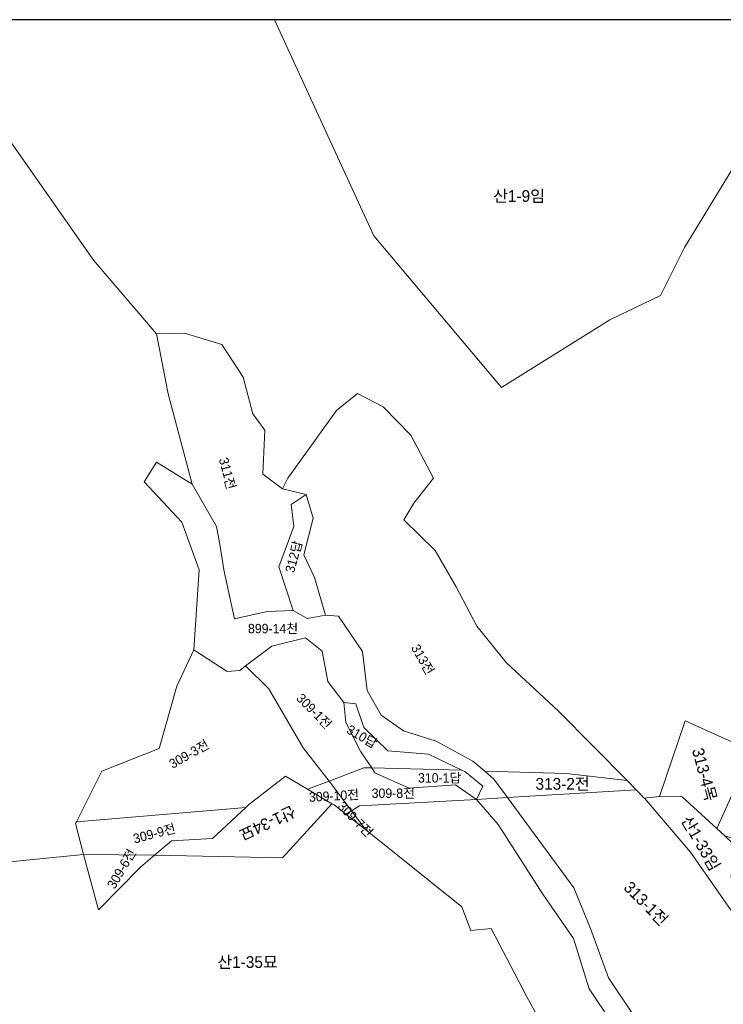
# Model space of a CAD drawing. Header units: metres. Extents: x 183400 to 184400, y 422200 to 427800.
# Tile 208 of 221: x 183832 to 183982, y 427591 to 427800. Entities that reach past the tile are written whole.
import ezdxf
from ezdxf.enums import TextEntityAlignment as Align

# ---------------------------------------------------------------- set-up
doc = ezdxf.new("R2010")
doc.units = ezdxf.units.M
doc.layers.add('일람표', color=7, linetype='Continuous')
doc.layers.add('지번', color=252, linetype='Continuous', lineweight=5)
doc.layers.add('지적', color=252, linetype='Continuous', lineweight=5)
doc.styles.add('UPM', font='Gulim.ttf')

msp = doc.modelspace()

# ---------------------------------------------------------------- linework, layer by layer
at = {"layer": '일람표'}
msp.add_lwpolyline([(183600, 427400), (184200, 427400), (184200, 427800), (183600, 427800)], close=True, dxfattribs=at)
at = {"layer": '지적', "linetype": 'Continuous'}
for points in [[(183994.06, 427785.38), (183973.47, 427751.62), (183968.38, 427741.39), (183957.58, 427736.21), (183934.58, 427721.84), (183907.45, 427754.04), (183886.34, 427800)], [(183886.34, 427800), (183907.45, 427754.04), (183934.58, 427721.84), (183957.58, 427736.21), (183968.38, 427741.39), (183973.47, 427751.62), (183994.06, 427785.38), (183983.97, 427800)], [(183796.37, 427796.07), (183789.27, 427795.53), (183738.74, 427787.75), (183760.27, 427642.86), (183761.3, 427636.15), (183808.02, 427635.93), (183824.32, 427620.45), (183845.77, 427622.61), (183844.07, 427629.17), (183844.27, 427629.57), (183849.65, 427640.33), (183861.85, 427645.1), (183865.63, 427658.34), (183869.25, 427666.07), (183870.34, 427683.11), (183866.67, 427693.21), (183858.64, 427701.76), (183861.29, 427705.96), (183868.83, 427701.32), (183863.73, 427720.46), (183861.28, 427733.24), (183847.86, 427748.87), (183816.91, 427793.06), (183796.37, 427796.07)], [(183816.91, 427793.06), (183847.86, 427748.87), (183861.28, 427733.24), (183867.23, 427733.42), (183875.13, 427730.96), (183879.7, 427724.03), (183881.73, 427716.21), (183884.31, 427712.76), (183883.87, 427703.4), (183888.03, 427700.28), (183889.17, 427702.6), (183899.5, 427716.94), (183904, 427720.59), (183909.46, 427717.75), (183915.33, 427711.72), (183920.13, 427702.54), (183915.98, 427697.27), (183913.83, 427693.69), (183920.48, 427687.21), (183924.94, 427679.5), (183929.38, 427671.14), (183935.66, 427663.35), (183946.74, 427653.06), (183961.27, 427638.31), (183963.23, 427636.31), (183964.93, 427634.58), (183968.14, 427634.91), (183973.61, 427650.98), (183987.78, 427644.66)], [(183867.23, 427733.42), (183861.28, 427733.24), (183863.73, 427720.46), (183868.83, 427701.32), (183874, 427692.32), (183874.82, 427688.12), (183875.56, 427683.06), (183877.84, 427672.66), (183884.81, 427674.22), (183890.29, 427674.47), (183887.29, 427683.74), (183890.46, 427692.32), (183889.89, 427696.95), (183893.11, 427699.08), (183888.03, 427700.28), (183883.87, 427703.4), (183884.31, 427712.76), (183881.73, 427716.21), (183879.7, 427724.03), (183875.13, 427730.96), (183867.23, 427733.42)], [(183904, 427720.59), (183899.5, 427716.94), (183889.17, 427702.6), (183888.03, 427700.28), (183893.11, 427699.08), (183894.56, 427694.07), (183892.6, 427686.29), (183894.84, 427681.49), (183897.22, 427673.47), (183899.93, 427673.28), (183905.03, 427665.71), (183906.03, 427657.42), (183909, 427652.2), (183913.8, 427648.87), (183920.7, 427646.71), (183928.52, 427642.4), (183931.03, 427640.28), (183948.42, 427639.81), (183961.27, 427638.31), (183946.74, 427653.06), (183935.66, 427663.35), (183929.38, 427671.14), (183924.94, 427679.5), (183920.48, 427687.21), (183913.83, 427693.69), (183915.98, 427697.27), (183920.13, 427702.54), (183915.33, 427711.72), (183909.46, 427717.75), (183904, 427720.59)], [(183861.29, 427705.96), (183858.64, 427701.76), (183866.67, 427693.21), (183870.34, 427683.11), (183869.25, 427666.07), (183876.3, 427661.47), (183878.99, 427661.72), (183880.2, 427662.66), (183885.76, 427666.89), (183892.91, 427668.61), (183896.46, 427665.81), (183897.68, 427659.36), (183901.1, 427654.9), (183903.62, 427654.63), (183905.33, 427649.61), (183910.47, 427644.6), (183919.05, 427643.9), (183926.16, 427640.52), (183926.77, 427640.23), (183930.63, 427637.09), (183929.25, 427634.28), (183935.89, 427634.69), (183932.98, 427638.64), (183931.03, 427640.28), (183928.52, 427642.4), (183920.7, 427646.71), (183913.8, 427648.87), (183909, 427652.2), (183906.03, 427657.42), (183905.03, 427665.71), (183899.93, 427673.28), (183897.22, 427673.47), (183893.32, 427672.73), (183890.29, 427674.47), (183884.81, 427674.22), (183877.84, 427672.66), (183875.56, 427683.06), (183874.82, 427688.12), (183874, 427692.32), (183868.83, 427701.32), (183861.29, 427705.96)], [(183893.11, 427699.08), (183889.89, 427696.95), (183890.46, 427692.32), (183887.29, 427683.74), (183890.29, 427674.47), (183893.32, 427672.73), (183897.22, 427673.47), (183894.84, 427681.49), (183892.6, 427686.29), (183894.56, 427694.07), (183893.11, 427699.08)], [(183892.91, 427668.61), (183885.76, 427666.89), (183880.2, 427662.66), (183885.14, 427657.81), (183892.42, 427645.3), (183897.95, 427638.21), (183905.36, 427641.05), (183907.01, 427641.01), (183904.72, 427644.44), (183901.48, 427650.63), (183901.1, 427654.9), (183897.68, 427659.36), (183896.46, 427665.81), (183892.91, 427668.61)], [(183869.25, 427666.07), (183865.63, 427658.34), (183861.85, 427645.1), (183849.65, 427640.33), (183844.27, 427629.57), (183880.26, 427632.62), (183880.82, 427633.16), (183888.67, 427639.28), (183893.4, 427636.47), (183897.95, 427638.21), (183892.42, 427645.3), (183885.14, 427657.81), (183880.2, 427662.66), (183878.99, 427661.72), (183876.3, 427661.47), (183869.25, 427666.07)], [(183901.1, 427654.9), (183901.48, 427650.63), (183904.72, 427644.44), (183907.01, 427641.01), (183926.16, 427640.52), (183919.05, 427643.9), (183910.47, 427644.6), (183905.33, 427649.61), (183903.62, 427654.63), (183901.1, 427654.9)], [(183973.61, 427650.98), (183968.14, 427634.91), (183972.97, 427634.82), (183980.36, 427628.1), (183987.78, 427644.66), (183973.61, 427650.98)], [(183987.78, 427644.66), (183980.36, 427628.1), (183982.06, 427626.56), (183999.68, 427621.24), (184003.14, 427624.64), (184006.63, 427636.3), (183987.78, 427644.66)], [(183905.36, 427641.05), (183897.95, 427638.21), (183902.71, 427631.9), (183904.42, 427632.94), (183929.25, 427634.28), (183924.8, 427637.39), (183914.96, 427636.71), (183907.71, 427639.96), (183907.01, 427641.01), (183905.36, 427641.05)], [(183907.01, 427641.01), (183907.71, 427639.96), (183914.96, 427636.71), (183924.8, 427637.39), (183929.25, 427634.28), (183930.63, 427637.09), (183926.77, 427640.23), (183926.16, 427640.52), (183907.01, 427641.01)], [(183888.67, 427639.28), (183880.82, 427633.16), (183880.26, 427632.62), (183873.15, 427626), (183864.44, 427625.47), (183860.87, 427622.44), (183888.09, 427621.89), (183898.56, 427633.4), (183893.4, 427636.47), (183888.67, 427639.28)], [(183931.03, 427640.28), (183932.98, 427638.64), (183935.89, 427634.69), (183963.23, 427636.31), (183961.27, 427638.31), (183948.42, 427639.81), (183931.03, 427640.28)], [(183897.95, 427638.21), (183893.4, 427636.47), (183898.56, 427633.4), (183899.02, 427633.13), (183901.52, 427631.17), (183902.71, 427631.9), (183897.95, 427638.21)], [(183761.3, 427636.15), (183771.71, 427567.86), (183840.85, 427557.03), (183897.66, 427565.09), (183959.56, 427542.96), (183963.68, 427550.59), (183962.03, 427552.82), (183961.4, 427553.66), (183940.01, 427592.38), (183932.4, 427606.87), (183928.05, 427606.44), (183926.16, 427611.46), (183905.76, 427627.85), (183901.52, 427631.17), (183899.02, 427633.13), (183898.56, 427633.4), (183888.09, 427621.89), (183860.87, 427622.44), (183857.9, 427619.94), (183848.95, 427610.82), (183845.77, 427622.61), (183824.32, 427620.45), (183808.02, 427635.93), (183761.3, 427636.15)], [(183935.89, 427634.69), (183929.25, 427634.28), (183933.87, 427628.96), (183943.37, 427614.14), (183949.86, 427604.72), (183953.25, 427594.06), (183958.11, 427586.79), (183963.58, 427582.37), (183971.08, 427572.52), (183978.51, 427571.61), (183973.93, 427576.06), (183969.06, 427583.04), (183962.65, 427588.45), (183957.35, 427596.42), (183953.51, 427606.89), (183949.99, 427615.53), (183935.89, 427634.69)], [(183963.23, 427636.31), (183935.89, 427634.69), (183949.99, 427615.53), (183953.51, 427606.89), (183957.35, 427596.42), (183962.65, 427588.45), (183969.06, 427583.04), (183973.93, 427576.06), (183978.51, 427571.61), (183979.42, 427570.73), (183979.94, 427571.51), (183982.65, 427575.59), (183987.58, 427584.53), (183992.43, 427590.69), (183995.93, 427595.72), (183994.16, 427597.33), (183990.3, 427600.84), (183974.78, 427623.09), (183964.96, 427634.55), (183964.93, 427634.58), (183963.23, 427636.31)], [(183968.14, 427634.91), (183964.93, 427634.58), (183964.96, 427634.55), (183974.78, 427623.09), (183990.3, 427600.84), (183994.16, 427597.33), (183996.14, 427602.84), (183993.66, 427604.46), (183987.2, 427606.38), (183983.39, 427617.68), (183983.84, 427624.85), (183982.06, 427626.56), (183980.36, 427628.1), (183972.97, 427634.82), (183968.14, 427634.91)], [(183880.26, 427632.62), (183844.27, 427629.57), (183844.07, 427629.17), (183845.77, 427622.61), (183860.87, 427622.44), (183864.44, 427625.47), (183873.15, 427626), (183880.26, 427632.62)], [(183929.25, 427634.28), (183904.42, 427632.94), (183902.71, 427631.9), (183905.76, 427627.85), (183926.16, 427611.46), (183928.05, 427606.44), (183932.4, 427606.87), (183940.01, 427592.38), (183961.4, 427553.66), (183966.26, 427573.11), (183971.08, 427572.52), (183963.58, 427582.37), (183958.11, 427586.79), (183953.25, 427594.06), (183949.86, 427604.72), (183943.37, 427614.14), (183933.87, 427628.96), (183929.25, 427634.28)], [(183902.71, 427631.9), (183901.52, 427631.17), (183905.76, 427627.85), (183902.71, 427631.9)], [(183845.77, 427622.61), (183848.95, 427610.82), (183857.9, 427619.94), (183860.87, 427622.44), (183845.77, 427622.61)]]:
    msp.add_lwpolyline(points, dxfattribs=at)

# ---------------------------------------------------------------- texts
at = {"layer": '지번', "style": 'UPM'}
for s, height, p in [('산1-9임', 2.5, (183938.32, 427762.54)), ('899-14천', 2, (183886.05, 427670.61)), ('310-1답', 2, (183921.45, 427638.88)), ('313-2전', 2.5, (183947.57, 427637.61)), ('309-8전', 2, (183911.6, 427635.62)), ('산1-35묘', 2.5, (183880.62, 427599.74))]:
    msp.add_text(s, height=height, dxfattribs=at).set_placement(p, align=Align.MIDDLE_CENTER)
for s, height, rotation, p in [('311전', 2, 285, (183876.37, 427703.57)), ('312답', 2, 75, (183890.43, 427685.89)), ('313전', 2, 300, (183917.88, 427664.06)), ('309-1전', 2, 315, (183894.8, 427653.07)), ('310답', 2, 330, (183904.95, 427647.68)), ('309-3전', 2, 30, (183868.19, 427643.94)), ('313-4목', 2.5, 285, (183977.75, 427639.6)), ('309-10전', 2, 3.2577, (183899, 427635.08)), ('산1-34묘', 2.5, 204.6155, (183884.9, 427629.25)), ('309-7전', 2, 315, (183903.56, 427630.09)), ('산1-33임', 2.5, 300, (183976.97, 427625.01)), ('309-9전', 2, 15, (183860.82, 427627.08)), ('309-6전', 2, 60, (183853.84, 427619.57)), ('313-1전', 2.5, 315, (183965.31, 427612.2))]:
    msp.add_text(s, height=height, rotation=rotation, dxfattribs=at).set_placement(p, align=Align.MIDDLE_CENTER)

doc.saveas('drawing.dxf')
